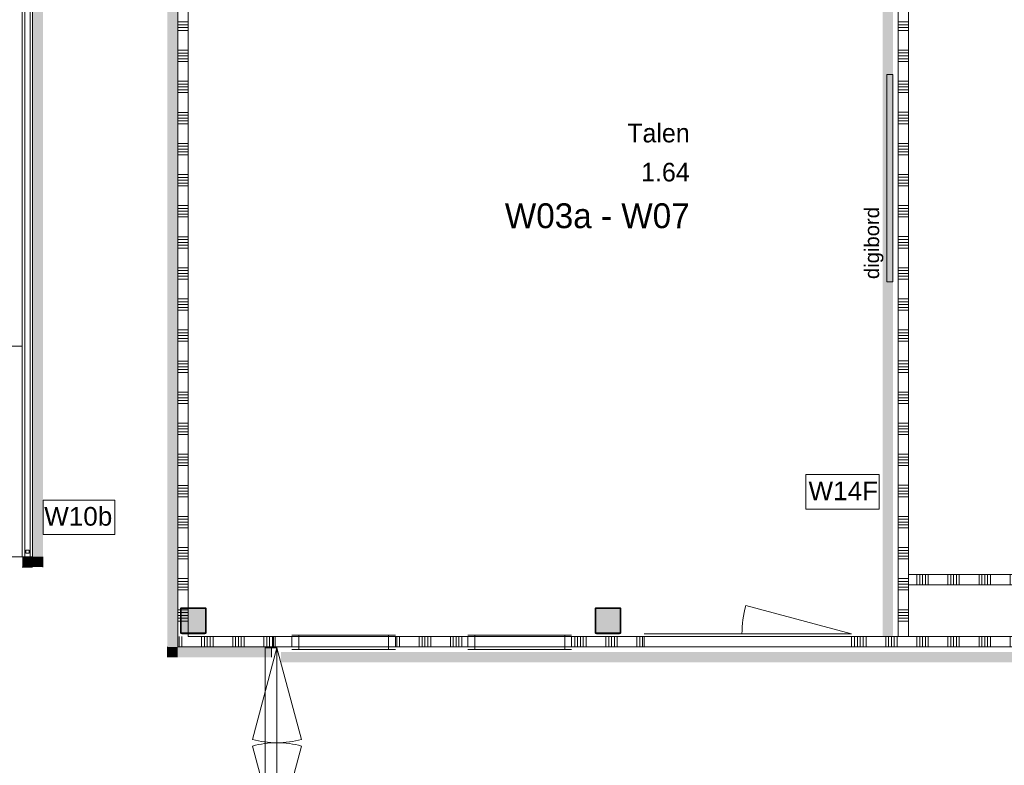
# Model space of a CAD drawing. Header units: millimetres. Extents: x -850 to 154668, y -25041 to 71030.
# Tile 195 of 211: x 71935 to 81434, y 16008 to 23204. Entities that reach past the tile are written whole.
import ezdxf
from ezdxf.enums import TextEntityAlignment as Align

# ---------------------------------------------------------------- set-up
doc = ezdxf.new("R2010")
doc.units = ezdxf.units.MM
doc.header["$MEASUREMENT"] = 0
doc.linetypes.add('B0103', pattern=[8750, 2500, -1250, 2500, -1250, 0, -1250])
doc.linetypes.add('B0701', pattern=[234.119993, 155.999994, -78.119999])
for name, color, linetype in [('Info Wandafwerking aanduiding', 7, 'Continuous'), ('Info Wandafwerking aanduiding Doorsnede-arcering', 7, 'Continuous'), ('New_22 NC Binnenwanden', 7, 'Continuous'), ('New_22 NC Binnenwanden Deuren', 7, 'Continuous'), ('New_22 NC Binnenwanden Doorsnede-arcering', 7, 'Continuous'), ('New_22 NC Binnenwanden Ramen', 7, 'Continuous'), ('New_23 Vloeren', 7, 'Continuous'), ('New_34 Balustrades', 7, 'Continuous'), ('New_72 Vaste Inrichting', 7, 'Continuous'), ('New_info tekst digiborden', 7, 'Continuous'), ('New_Info Wandafwerking aanduiding', 7, 'Continuous'), ('New_Info Wandafwerking aanduiding Doorsnede-arcering', 7, 'Continuous'), ('New_Z Ruimtefuncties', 7, 'Continuous'), ('New_Z Ruimtefuncties Zone omranding', 7, 'Continuous'), ('New_Z Ruimtefuncties Zone tekst', 7, 'Continuous'), ('S-COLS-____-OTLN.RVT S', 7, 'Continuous'), ('S-COLS-____-OTLN.RVT S 2D arcering', 7, 'Continuous')]:
    doc.layers.add(name, color=color, linetype=linetype)
doc.styles.add('GENERATED_STYLE_1', font='txt')
doc.styles.add('GENERATED_STYLE_2', font='txt')

# ---------------------------------------------------------------- blocks, each defined once
blk = doc.blocks.new('Slab_4_2', base_point=(42240, 24215))
at = {"layer": 'New_23 Vloeren', "color": 1, "linetype": 'Continuous', "lineweight": 0, "flags": 128}
blk.add_lwpolyline([(64109.9, 18020), (64209.9, 18020), (72060, 18020), (72060, 25010, -0.414213), (73260, 26210), (73460, 26210), (73460, 26125), (99110, 26125), (99110, 0), (73125, 0), (73125, 1975.4), (61760, 1975.4)], format="xyb", dxfattribs=at)
blk = doc.blocks.new('*X49')
at = {"layer": 'New_22 NC Binnenwanden Doorsnede-arcering', "color": 254, "linetype": 'Continuous', "lineweight": 0, "true_color": 0xe9ebeb}
for p, q in [((73460, 23182.2), (73467.5, 23182.2)), ((73467.5, 23182.2), (73560, 23182.2)), ((73460, 23154.7), (73467.5, 23154.7)), ((73460, 23127.3), (73467.5, 23127.3)), ((73460, 23099.9), (73467.5, 23099.9)), ((73467.5, 23154.7), (73560, 23154.7)), ((73467.5, 23127.3), (73560, 23127.3)), ((73467.5, 23099.9), (73560, 23099.9)), ((73460, 22909.6), (73467.5, 22909.6)), ((73467.5, 22909.6), (73560, 22909.6)), ((73460, 22882.2), (73467.5, 22882.2)), ((73460, 22854.7), (73467.5, 22854.7)), ((73460, 22827.3), (73467.5, 22827.3)), ((73460, 22799.9), (73467.5, 22799.9)), ((73467.5, 22882.2), (73560, 22882.2)), ((73467.5, 22854.7), (73560, 22854.7)), ((73467.5, 22827.3), (73560, 22827.3)), ((73467.5, 22799.9), (73560, 22799.9)), ((73460, 22609.6), (73467.5, 22609.6)), ((73467.5, 22609.6), (73560, 22609.6)), ((73460, 22582.2), (73467.5, 22582.2)), ((73460, 22554.7), (73467.5, 22554.7)), ((73460, 22527.3), (73467.5, 22527.3)), ((73467.5, 22582.2), (73560, 22582.2)), ((73467.5, 22554.7), (73560, 22554.7)), ((73467.5, 22527.3), (73560, 22527.3)), ((73460, 22499.9), (73467.5, 22499.9)), ((73467.5, 22499.9), (73560, 22499.9)), ((73460, 22309.6), (73467.5, 22309.6)), ((73460, 22282.2), (73467.5, 22282.2)), ((73460, 22254.7), (73467.5, 22254.7)), ((73467.5, 22309.6), (73560, 22309.6)), ((73467.5, 22282.2), (73560, 22282.2)), ((73467.5, 22254.7), (73560, 22254.7)), ((73460, 22227.3), (73467.5, 22227.3)), ((73460, 22199.9), (73467.5, 22199.9)), ((73467.5, 22227.3), (73560, 22227.3)), ((73467.5, 22199.9), (73560, 22199.9)), ((73460, 22009.6), (73467.5, 22009.6)), ((73460, 21982.2), (73467.5, 21982.2)), ((73460, 21954.7), (73467.5, 21954.7)), ((73467.5, 22009.6), (73560, 22009.6)), ((73467.5, 21982.2), (73560, 21982.2)), ((73467.5, 21954.7), (73560, 21954.7)), ((73460, 21927.3), (73467.5, 21927.3)), ((73460, 21899.9), (73467.5, 21899.9)), ((73467.5, 21927.3), (73560, 21927.3)), ((73467.5, 21899.9), (73560, 21899.9)), ((73460, 21709.6), (73467.5, 21709.6)), ((73460, 21682.2), (73467.5, 21682.2)), ((73467.5, 21709.6), (73560, 21709.6)), ((73467.5, 21682.2), (73560, 21682.2)), ((73460, 21654.7), (73467.5, 21654.7)), ((73460, 21627.3), (73467.5, 21627.3)), ((73460, 21599.9), (73467.5, 21599.9)), ((73467.5, 21654.7), (73560, 21654.7)), ((73467.5, 21627.3), (73560, 21627.3)), ((73467.5, 21599.9), (73560, 21599.9)), ((73460, 21409.6), (73467.5, 21409.6)), ((73460, 21382.2), (73467.5, 21382.2)), ((73467.5, 21409.6), (73560, 21409.6)), ((73467.5, 21382.2), (73560, 21382.2)), ((73460, 21354.7), (73467.5, 21354.7)), ((73460, 21327.3), (73467.5, 21327.3)), ((73460, 21299.9), (73467.5, 21299.9)), ((73467.5, 21354.7), (73560, 21354.7)), ((73467.5, 21327.3), (73560, 21327.3)), ((73467.5, 21299.9), (73560, 21299.9)), ((73460, 21109.6), (73467.5, 21109.6)), ((73467.5, 21109.6), (73560, 21109.6)), ((73460, 21082.2), (73467.5, 21082.2)), ((73460, 21054.7), (73467.5, 21054.7)), ((73460, 21027.3), (73467.5, 21027.3)), ((73460, 20999.9), (73467.5, 20999.9)), ((73467.5, 21082.2), (73560, 21082.2)), ((73467.5, 21054.7), (73560, 21054.7)), ((73467.5, 21027.3), (73560, 21027.3)), ((73467.5, 20999.9), (73560, 20999.9)), ((73460, 20809.6), (73467.5, 20809.6)), ((73467.5, 20809.6), (73560, 20809.6)), ((73460, 20782.2), (73467.5, 20782.2)), ((73460, 20754.7), (73467.5, 20754.7)), ((73460, 20727.3), (73467.5, 20727.3)), ((73467.5, 20782.2), (73560, 20782.2)), ((73467.5, 20754.7), (73560, 20754.7)), ((73467.5, 20727.3), (73560, 20727.3)), ((73460, 20699.9), (73467.5, 20699.9)), ((73467.5, 20699.9), (73560, 20699.9)), ((73460, 20509.6), (73467.5, 20509.6)), ((73460, 20482.2), (73467.5, 20482.2)), ((73460, 20454.7), (73467.5, 20454.7)), ((73460, 20427.3), (73467.5, 20427.3)), ((73467.5, 20509.6), (73560, 20509.6)), ((73467.5, 20482.2), (73560, 20482.2)), ((73467.5, 20454.7), (73560, 20454.7)), ((73467.5, 20427.3), (73560, 20427.3)), ((73460, 20399.9), (73467.5, 20399.9)), ((73467.5, 20399.9), (73560, 20399.9)), ((73460, 20209.6), (73467.5, 20209.6)), ((73460, 20182.2), (73467.5, 20182.2)), ((73460, 20154.7), (73467.5, 20154.7)), ((73467.5, 20209.6), (73560, 20209.6)), ((73467.5, 20182.2), (73560, 20182.2)), ((73467.5, 20154.7), (73560, 20154.7)), ((73460, 20127.3), (73467.5, 20127.3)), ((73460, 20099.9), (73467.5, 20099.9)), ((73467.5, 20127.3), (73560, 20127.3)), ((73467.5, 20099.9), (73560, 20099.9)), ((73460, 19909.6), (73467.5, 19909.6)), ((73460, 19882.2), (73467.5, 19882.2)), ((73460, 19854.7), (73467.5, 19854.7)), ((73467.5, 19909.6), (73560, 19909.6)), ((73467.5, 19882.2), (73560, 19882.2)), ((73467.5, 19854.7), (73560, 19854.7)), ((73460, 19827.3), (73467.5, 19827.3)), ((73460, 19799.9), (73467.5, 19799.9)), ((73467.5, 19827.3), (73560, 19827.3)), ((73467.5, 19799.9), (73560, 19799.9)), ((73460, 19609.6), (73467.5, 19609.6)), ((73460, 19582.2), (73467.5, 19582.2)), ((73467.5, 19609.6), (73560, 19609.6)), ((73467.5, 19582.2), (73560, 19582.2)), ((73460, 19554.7), (73467.5, 19554.7)), ((73460, 19527.3), (73467.5, 19527.3)), ((73460, 19499.9), (73467.5, 19499.9)), ((73467.5, 19554.7), (73560, 19554.7)), ((73467.5, 19527.3), (73560, 19527.3)), ((73467.5, 19499.9), (73560, 19499.9)), ((73460, 19309.6), (73467.5, 19309.6)), ((73467.5, 19309.6), (73560, 19309.6)), ((73460, 19282.2), (73467.5, 19282.2)), ((73460, 19254.7), (73467.5, 19254.7)), ((73460, 19227.3), (73467.5, 19227.3)), ((73460, 19199.9), (73467.5, 19199.9)), ((73467.5, 19282.2), (73560, 19282.2)), ((73467.5, 19254.7), (73560, 19254.7)), ((73467.5, 19227.3), (73560, 19227.3)), ((73467.5, 19199.9), (73560, 19199.9)), ((73460, 19009.6), (73467.5, 19009.6)), ((73467.5, 19009.6), (73560, 19009.6)), ((73460, 18982.2), (73467.5, 18982.2)), ((73460, 18954.7), (73467.5, 18954.7)), ((73460, 18927.3), (73467.5, 18927.3)), ((73467.5, 18982.2), (73560, 18982.2)), ((73467.5, 18954.7), (73560, 18954.7)), ((73467.5, 18927.3), (73560, 18927.3)), ((73460, 18899.9), (73467.5, 18899.9)), ((73467.5, 18899.9), (73560, 18899.9)), ((73460, 18709.6), (73467.5, 18709.6)), ((73460, 18682.2), (73467.5, 18682.2)), ((73460, 18654.7), (73467.5, 18654.7)), ((73460, 18627.3), (73467.5, 18627.3)), ((73467.5, 18709.6), (73560, 18709.6)), ((73467.5, 18682.2), (73560, 18682.2)), ((73467.5, 18654.7), (73560, 18654.7)), ((73467.5, 18627.3), (73560, 18627.3)), ((73460, 18599.9), (73467.5, 18599.9)), ((73467.5, 18599.9), (73560, 18599.9)), ((73460, 18409.6), (73467.5, 18409.6)), ((73460, 18382.2), (73467.5, 18382.2)), ((73460, 18354.7), (73467.5, 18354.7)), ((73467.5, 18409.6), (73560, 18409.6)), ((73467.5, 18382.2), (73560, 18382.2)), ((73467.5, 18354.7), (73560, 18354.7)), ((73460, 18327.3), (73467.5, 18327.3)), ((73460, 18299.9), (73467.5, 18299.9)), ((73467.5, 18327.3), (73560, 18327.3)), ((73467.5, 18299.9), (73560, 18299.9)), ((73460, 18109.6), (73467.5, 18109.6)), ((73460, 18082.2), (73467.5, 18082.2)), ((73460, 18054.7), (73467.5, 18054.7)), ((73467.5, 18109.6), (73560, 18109.6)), ((73467.5, 18082.2), (73560, 18082.2)), ((73467.5, 18054.7), (73560, 18054.7)), ((73460, 18027.3), (73467.5, 18027.3)), ((73460, 17999.9), (73467.5, 17999.9)), ((73467.5, 18027.3), (73560, 18027.3)), ((73467.5, 17999.9), (73560, 17999.9)), ((73460, 17809.6), (73467.5, 17809.6)), ((73460, 17782.2), (73467.5, 17782.2)), ((73467.5, 17809.6), (73560, 17809.6)), ((73467.5, 17782.2), (73560, 17782.2)), ((73460, 17754.7), (73467.5, 17754.7)), ((73460, 17727.3), (73467.5, 17727.3)), ((73460, 17699.9), (73467.5, 17699.9)), ((73467.5, 17754.7), (73560, 17754.7)), ((73467.5, 17727.3), (73560, 17727.3)), ((73467.5, 17699.9), (73560, 17699.9)), ((73460, 17509.6), (73467.5, 17509.6)), ((73460, 17482.2), (73467.5, 17482.2)), ((73467.5, 17509.6), (73485.2, 17509.6)), ((73467.5, 17482.2), (73485, 17482.2)), ((73460, 17454.7), (73467.5, 17454.7)), ((73460, 17427.3), (73467.5, 17427.3)), ((73460, 17399.9), (73467.5, 17399.9)), ((73467.5, 17454.7), (73485, 17454.7)), ((73467.5, 17427.3), (73485, 17427.3)), ((73467.5, 17399.9), (73485, 17399.9))]:
    blk.add_line(p, q, dxfattribs=at)
blk = doc.blocks.new('*X51')
at = {"layer": 'New_22 NC Binnenwanden Doorsnede-arcering', "color": 254, "linetype": 'Continuous', "lineweight": 0, "true_color": 0xe9ebeb}
for p, q in [((73493, 17482.2), (73560, 17482.2)), ((73493.2, 17509.6), (73560, 17509.6)), ((73493, 17454.7), (73560, 17454.7)), ((73493, 17427.3), (73560, 17427.3)), ((73493, 17399.9), (73560, 17399.9))]:
    blk.add_line(p, q, dxfattribs=at)
blk = doc.blocks.new('Wall_7_2', base_point=(73460, 26125))
at = {"layer": 'New_22 NC Binnenwanden', "color": 8, "linetype": 'Continuous', "lineweight": 0, "true_color": 0x778488, "flags": 128}
for points in [[(73460, 26125), (73460, 17250)], [(73560, 17525), (73560, 25850)], [(73560, 17283), (73560, 17517)], [(73560, 17250), (73560, 17275)]]:
    blk.add_lwpolyline(points, dxfattribs=at)
at = {"layer": 'New_22 NC Binnenwanden', "color": 8, "lineweight": 0, "true_color": 0x778488}
for name in ['*X49', '*X51']:
    blk.add_blockref(name, (0, 0), dxfattribs=at)
blk = doc.blocks.new('Wall_68_2', base_point=(71960, 25010))
at = {"layer": 'New_22 NC Binnenwanden', "color": 8, "linetype": 'Continuous', "lineweight": 0, "true_color": 0x778488, "flags": 128}
for points in [[(71960, 25010), (71960, 19005)], [(72060, 19005), (72060, 25010)]]:
    blk.add_lwpolyline(points, dxfattribs=at)
blk = doc.blocks.new('Wall_77_2', base_point=(71960, 19005))
at = {"layer": 'New_22 NC Binnenwanden', "color": 8, "linetype": 'Continuous', "lineweight": 0, "true_color": 0x778488, "flags": 128}
for points in [[(71960, 19005), (71960, 18020)], [(72060, 18020), (72060, 19005)], [(71960, 18020), (72060, 18020)]]:
    blk.add_lwpolyline(points, dxfattribs=at)
at = {"layer": 'New_22 NC Binnenwanden', "color": 8, "linetype": 'B0701', "lineweight": 0, "true_color": 0x778488, "flags": 128}
blk.add_lwpolyline([(72060, 17920), (71960, 17920)], dxfattribs=at)
blk = doc.blocks.new('*X1352')
at = {"layer": 'New_22 NC Binnenwanden Doorsnede-arcering', "color": 254, "linetype": 'Continuous', "lineweight": 0, "true_color": 0xe9ebeb}
for p, q in [((80590.3, 17831.9), (80590.3, 17850)), ((80590.3, 17750), (80590.3, 17831.9)), ((80617.7, 17831.9), (80617.7, 17850)), ((80617.7, 17750), (80617.7, 17831.9)), ((80645.1, 17831.9), (80645.1, 17850)), ((80645.1, 17750), (80645.1, 17831.9)), ((80672.6, 17831.9), (80672.6, 17850)), ((80672.6, 17750), (80672.6, 17831.9)), ((80700, 17831.9), (80700, 17850)), ((80700, 17750), (80700, 17831.9)), ((80890.3, 17831.9), (80890.3, 17850)), ((80890.3, 17750), (80890.3, 17831.9)), ((80917.7, 17831.9), (80917.7, 17850)), ((80917.7, 17750), (80917.7, 17831.9)), ((80945.1, 17831.9), (80945.1, 17850)), ((80945.1, 17750), (80945.1, 17831.9)), ((80972.6, 17831.9), (80972.6, 17850)), ((80972.6, 17750), (80972.6, 17831.9)), ((81000, 17831.9), (81000, 17850)), ((81000, 17750), (81000, 17831.9)), ((81190.3, 17831.9), (81190.3, 17850)), ((81190.3, 17750), (81190.3, 17831.9)), ((81217.7, 17831.9), (81217.7, 17850)), ((81217.7, 17750), (81217.7, 17831.9)), ((81245.1, 17831.9), (81245.1, 17850)), ((81245.1, 17750), (81245.1, 17831.9)), ((81272.6, 17831.9), (81272.6, 17850)), ((81272.6, 17750), (81272.6, 17831.9)), ((81300, 17831.9), (81300, 17850)), ((81300, 17750), (81300, 17831.9)), ((81490.3, 17831.9), (81490.3, 17850)), ((81490.3, 17750), (81490.3, 17831.9)), ((81517.7, 17831.9), (81517.7, 17850)), ((81517.7, 17750), (81517.7, 17831.9)), ((81545.1, 17831.9), (81545.1, 17850)), ((81545.1, 17750), (81545.1, 17831.9)), ((81572.6, 17831.9), (81572.6, 17850)), ((81572.6, 17750), (81572.6, 17831.9)), ((81600, 17831.9), (81600, 17850)), ((81600, 17750), (81600, 17831.9))]:
    blk.add_line(p, q, dxfattribs=at)
blk = doc.blocks.new('Wall_200_2', base_point=(81760, 17850))
at = {"layer": 'New_22 NC Binnenwanden', "color": 8, "linetype": 'Continuous', "lineweight": 0, "true_color": 0x778488, "flags": 128}
for points in [[(81660, 17850), (80510, 17850)], [(80510, 17850), (80510, 17750)], [(80510, 17750), (81660, 17750)]]:
    blk.add_lwpolyline(points, dxfattribs=at)
at = {"layer": 'New_22 NC Binnenwanden', "color": 8, "lineweight": 0, "true_color": 0x778488}
blk.add_blockref('*X1352', (0, 0), dxfattribs=at)
blk = doc.blocks.new('Wall_305_2', base_point=(71960, 18020))
at = {"layer": 'Info Wandafwerking aanduiding Doorsnede-arcering', "linetype": 'Continuous', "lineweight": 0, "true_color": 0xf913a5}
for points in [[(72059.8, 18020), (71960, 18020), (71960, 17920), (72059.8, 17920)], [(72059.8, 18020), (72059.8, 17920), (72159.8, 17920)], [(72159.8, 18020), (72059.8, 18020), (72159.8, 17920)]]:
    blk.add_hatch(color=220, dxfattribs=at).paths.add_polyline_path(points)
at = {"layer": 'Info Wandafwerking aanduiding', "color": 9, "linetype": 'Continuous', "lineweight": 0, "flags": 128}
blk.add_lwpolyline([(72159.8, 17920), (72159.8, 18020)], dxfattribs=at)
blk = doc.blocks.new('Wall_306_2', base_point=(72059.8, 18020))
at = {"layer": 'Info Wandafwerking aanduiding Doorsnede-arcering', "linetype": 'Continuous', "lineweight": 0, "true_color": 0xf913a5}
blk.add_hatch(color=220, dxfattribs=at).paths.add_polyline_path([(72159.8, 18020), (72160, 24981.8), (72060, 24980.5), (72059.8, 18020)])
blk = doc.blocks.new('Wall_365_2', base_point=(74363.9, 17150))
at = {"layer": 'Info Wandafwerking aanduiding Doorsnede-arcering', "linetype": 'Continuous', "lineweight": 0}
for points in [[(73460, 17150), (73360, 17050), (73460, 17050)], [(73460, 17150), (73360, 17150), (73360, 17050)], [(73460, 17050), (74363.9, 17050), (74363.9, 17150), (73460, 17150)]]:
    blk.add_hatch(color=1, dxfattribs=at).paths.add_polyline_path(points)
at = {"layer": 'Info Wandafwerking aanduiding', "color": 9, "linetype": 'Continuous', "lineweight": 0, "flags": 128}
for points in [[(73360, 17050), (73360, 17150)], [(74363.9, 17150), (74363.9, 17050)]]:
    blk.add_lwpolyline(points, dxfattribs=at)
blk = doc.blocks.new('Wall_366_2', base_point=(73460, 17150))
at = {"layer": 'Info Wandafwerking aanduiding Doorsnede-arcering', "linetype": 'Continuous', "lineweight": 0}
blk.add_hatch(color=1, dxfattribs=at).paths.add_polyline_path([(73460, 17150), (73460, 26110), (73360, 26110), (73360, 17150)])
blk = doc.blocks.new('Railing_17_2')
at = {"layer": 'New_34 Balustrades', "color": 9, "linetype": 'Continuous', "lineweight": 0}
for p, q in [((71985, 24979.7), (71984.8, 18070)), ((72034.8, 18070), (72035, 24980.2)), ((71984.8, 18070), (71984.8, 18020)), ((72024.8, 18085), (71994.8, 18085)), ((71994.8, 18085), (71994.8, 18055)), ((71994.8, 18055), (72024.8, 18055)), ((72024.8, 18055), (72024.8, 18085)), ((72034.8, 18020), (72034.8, 18070)), ((71984.8, 18020), (72034.8, 18020))]:
    blk.add_line(p, q, dxfattribs=at)
blk = doc.blocks.new('Column 280[120]_2', base_point=(0.5, 3))
at = {"layer": 'S-COLS-____-OTLN.RVT S 2D arcering', "linetype": 'Continuous', "lineweight": 0, "true_color": 0x778488}
h = blk.add_hatch(color=8, dxfattribs=at)
h.paths.add_polyline_path([(77485.5, 17291), (77486.5, 17286), (77489.3, 17281.8), (77493.5, 17278.9), (77498.5, 17278), (77722.5, 17278), (77727.5, 17278.9), (77731.7, 17281.8), (77734.5, 17286), (77735.5, 17291), (77735.5, 17515), (77734.5, 17519.9), (77731.7, 17524.1), (77727.5, 17527), (77722.5, 17528), (77498.5, 17528), (77493.5, 17527), (77489.3, 17524.1), (77486.5, 17519.9), (77485.5, 17515)])
h.paths.add_polyline_path([(77722.5, 17286), (77498.5, 17286), (77496.6, 17286.3), (77495, 17287.4), (77493.9, 17289), (77493.5, 17291), (77493.5, 17515), (77493.9, 17516.9), (77495, 17518.5), (77496.6, 17519.6), (77498.5, 17520), (77722.5, 17520), (77724.4, 17519.6), (77726.1, 17518.5), (77727.1, 17516.9), (77727.5, 17515), (77727.5, 17291), (77727.1, 17289), (77726.1, 17287.4), (77724.4, 17286.3)], flags=0)
blk.add_hatch(color=8, dxfattribs=at).paths.add_polyline_path([(77722.5, 17520), (77498.5, 17520), (77496.6, 17519.6), (77495, 17518.5), (77493.9, 17516.9), (77493.5, 17515), (77493.5, 17291), (77493.9, 17289), (77495, 17287.4), (77496.6, 17286.3), (77498.5, 17286), (77722.5, 17286), (77724.4, 17286.3), (77726.1, 17287.4), (77727.1, 17289), (77727.5, 17291), (77727.5, 17515), (77727.1, 17516.9), (77726.1, 17518.5), (77724.4, 17519.6)])
at = {"layer": 'S-COLS-____-OTLN.RVT S', "color": 1, "linetype": 'Continuous', "lineweight": 0}
for p, q in [((77486.5, 17519.9), (77485.5, 17515)), ((77485.5, 17515), (77485.5, 17291)), ((77489.3, 17524.1), (77486.5, 17519.9)), ((77493.5, 17527), (77489.3, 17524.1)), ((77498.5, 17528), (77493.5, 17527)), ((77493.5, 17515), (77493.9, 17516.9)), ((77493.5, 17291), (77493.5, 17515)), ((77493.9, 17516.9), (77495, 17518.5)), ((77495, 17518.5), (77496.6, 17519.6)), ((77496.6, 17519.6), (77498.5, 17520)), ((77722.5, 17528), (77498.5, 17528)), ((77498.5, 17520), (77722.5, 17520)), ((77727.5, 17527), (77722.5, 17528)), ((77722.5, 17520), (77724.4, 17519.6)), ((77724.4, 17519.6), (77726.1, 17518.5)), ((77726.1, 17518.5), (77727.1, 17516.9)), ((77727.1, 17516.9), (77727.5, 17515)), ((77731.7, 17524.1), (77727.5, 17527)), ((77727.5, 17515), (77727.5, 17291)), ((77734.5, 17519.9), (77731.7, 17524.1)), ((77735.5, 17515), (77734.5, 17519.9)), ((77735.5, 17291), (77735.5, 17515)), ((77485.5, 17291), (77486.5, 17286)), ((77493.9, 17289), (77493.5, 17291)), ((77495, 17287.4), (77493.9, 17289)), ((77727.1, 17289), (77726.1, 17287.4)), ((77727.5, 17291), (77727.1, 17289)), ((77734.5, 17286), (77735.5, 17291)), ((77486.5, 17286), (77489.3, 17281.8)), ((77489.3, 17281.8), (77493.5, 17278.9)), ((77493.5, 17278.9), (77498.5, 17278)), ((77496.6, 17286.3), (77495, 17287.4)), ((77498.5, 17286), (77496.6, 17286.3)), ((77722.5, 17286), (77498.5, 17286)), ((77498.5, 17278), (77722.5, 17278)), ((77724.4, 17286.3), (77722.5, 17286)), ((77722.5, 17278), (77727.5, 17278.9)), ((77726.1, 17287.4), (77724.4, 17286.3)), ((77727.5, 17278.9), (77731.7, 17281.8)), ((77731.7, 17281.8), (77734.5, 17286))]:
    blk.add_line(p, q, dxfattribs=at)
blk = doc.blocks.new('Column 281[121]_2', base_point=(0.5, 3))
at = {"layer": 'S-COLS-____-OTLN.RVT S 2D arcering', "linetype": 'Continuous', "lineweight": 0, "true_color": 0x778488}
h = blk.add_hatch(color=8, dxfattribs=at)
h.paths.add_polyline_path([(73485.5, 17291), (73486.5, 17286), (73489.3, 17281.8), (73493.5, 17278.9), (73498.5, 17278), (73722.5, 17278), (73727.5, 17278.9), (73731.7, 17281.8), (73734.5, 17286), (73735.5, 17291), (73735.5, 17515), (73734.5, 17519.9), (73731.7, 17524.1), (73727.5, 17527), (73722.5, 17528), (73498.5, 17528), (73493.5, 17527), (73489.3, 17524.1), (73486.5, 17519.9), (73485.5, 17515)])
h.paths.add_polyline_path([(73722.5, 17286), (73498.5, 17286), (73496.6, 17286.3), (73495, 17287.4), (73493.9, 17289), (73493.5, 17291), (73493.5, 17515), (73493.9, 17516.9), (73495, 17518.5), (73496.6, 17519.6), (73498.5, 17520), (73722.5, 17520), (73724.4, 17519.6), (73726.1, 17518.5), (73727.1, 17516.9), (73727.5, 17515), (73727.5, 17291), (73727.1, 17289), (73726.1, 17287.4), (73724.4, 17286.3)], flags=0)
blk.add_hatch(color=8, dxfattribs=at).paths.add_polyline_path([(73722.5, 17520), (73498.5, 17520), (73496.6, 17519.6), (73495, 17518.5), (73493.9, 17516.9), (73493.5, 17515), (73493.5, 17291), (73493.9, 17289), (73495, 17287.4), (73496.6, 17286.3), (73498.5, 17286), (73722.5, 17286), (73724.4, 17286.3), (73726.1, 17287.4), (73727.1, 17289), (73727.5, 17291), (73727.5, 17515), (73727.1, 17516.9), (73726.1, 17518.5), (73724.4, 17519.6)])
at = {"layer": 'S-COLS-____-OTLN.RVT S', "color": 1, "linetype": 'Continuous', "lineweight": 0}
for p, q in [((73486.5, 17519.9), (73485.5, 17515)), ((73485.5, 17515), (73485.5, 17291)), ((73489.3, 17524.1), (73486.5, 17519.9)), ((73493.5, 17527), (73489.3, 17524.1)), ((73498.5, 17528), (73493.5, 17527)), ((73493.5, 17515), (73493.9, 17516.9)), ((73493.5, 17291), (73493.5, 17515)), ((73493.9, 17516.9), (73495, 17518.5)), ((73495, 17518.5), (73496.6, 17519.6)), ((73496.6, 17519.6), (73498.5, 17520)), ((73722.5, 17528), (73498.5, 17528)), ((73498.5, 17520), (73722.5, 17520)), ((73727.5, 17527), (73722.5, 17528)), ((73722.5, 17520), (73724.4, 17519.6)), ((73724.4, 17519.6), (73726.1, 17518.5)), ((73726.1, 17518.5), (73727.1, 17516.9)), ((73727.1, 17516.9), (73727.5, 17515)), ((73731.7, 17524.1), (73727.5, 17527)), ((73727.5, 17515), (73727.5, 17291)), ((73734.5, 17519.9), (73731.7, 17524.1)), ((73735.5, 17515), (73734.5, 17519.9)), ((73735.5, 17291), (73735.5, 17515)), ((73485.5, 17291), (73486.5, 17286)), ((73493.9, 17289), (73493.5, 17291)), ((73495, 17287.4), (73493.9, 17289)), ((73727.1, 17289), (73726.1, 17287.4)), ((73727.5, 17291), (73727.1, 17289)), ((73734.5, 17286), (73735.5, 17291)), ((73486.5, 17286), (73489.3, 17281.8)), ((73489.3, 17281.8), (73493.5, 17278.9)), ((73493.5, 17278.9), (73498.5, 17278)), ((73496.6, 17286.3), (73495, 17287.4)), ((73498.5, 17286), (73496.6, 17286.3)), ((73722.5, 17286), (73498.5, 17286)), ((73498.5, 17278), (73722.5, 17278)), ((73724.4, 17286.3), (73722.5, 17286)), ((73722.5, 17278), (73727.5, 17278.9)), ((73726.1, 17287.4), (73724.4, 17286.3)), ((73727.5, 17278.9), (73731.7, 17281.8)), ((73731.7, 17281.8), (73734.5, 17286))]:
    blk.add_line(p, q, dxfattribs=at)
blk = doc.blocks.new('*X2298')
at = {"layer": 'New_22 NC Binnenwanden Doorsnede-arcering', "color": 254, "linetype": 'Continuous', "lineweight": 0, "true_color": 0xe9ebeb}
for p, q in [((80410, 23182.3), (80510, 23182.3)), ((80410, 23154.9), (80510, 23154.9)), ((80410, 23127.4), (80510, 23127.4)), ((80410, 23100), (80510, 23100)), ((80410, 22909.7), (80510, 22909.7)), ((80410, 22882.3), (80510, 22882.3)), ((80410, 22854.9), (80510, 22854.9)), ((80410, 22827.4), (80510, 22827.4)), ((80410, 22800), (80510, 22800)), ((80410, 22609.7), (80510, 22609.7)), ((80410, 22582.3), (80510, 22582.3)), ((80410, 22554.9), (80510, 22554.9)), ((80410, 22527.4), (80510, 22527.4)), ((80410, 22500), (80510, 22500)), ((80410, 22309.7), (80510, 22309.7)), ((80410, 22282.3), (80510, 22282.3)), ((80410, 22254.9), (80510, 22254.9)), ((80410, 22227.4), (80510, 22227.4)), ((80410, 22200), (80510, 22200)), ((80410, 22009.7), (80510, 22009.7)), ((80410, 21982.3), (80510, 21982.3)), ((80410, 21954.9), (80510, 21954.9)), ((80410, 21927.4), (80510, 21927.4)), ((80410, 21900), (80510, 21900)), ((80410, 21709.7), (80510, 21709.7)), ((80410, 21682.3), (80510, 21682.3)), ((80410, 21654.9), (80510, 21654.9)), ((80410, 21627.4), (80510, 21627.4)), ((80410, 21600), (80510, 21600)), ((80410, 21409.7), (80510, 21409.7)), ((80410, 21382.3), (80510, 21382.3)), ((80410, 21354.9), (80510, 21354.9)), ((80410, 21327.4), (80510, 21327.4)), ((80410, 21300), (80510, 21300)), ((80410, 21109.7), (80510, 21109.7)), ((80410, 21082.3), (80510, 21082.3)), ((80410, 21054.9), (80510, 21054.9)), ((80410, 21027.4), (80510, 21027.4)), ((80410, 21000), (80510, 21000)), ((80410, 20809.7), (80510, 20809.7)), ((80410, 20782.3), (80510, 20782.3)), ((80410, 20754.9), (80510, 20754.9)), ((80410, 20727.4), (80510, 20727.4)), ((80410, 20700), (80510, 20700)), ((80410, 20509.7), (80510, 20509.7)), ((80410, 20482.3), (80510, 20482.3)), ((80410, 20454.9), (80510, 20454.9)), ((80410, 20427.4), (80510, 20427.4)), ((80410, 20400), (80510, 20400)), ((80410, 20209.7), (80510, 20209.7)), ((80410, 20182.3), (80510, 20182.3)), ((80410, 20154.9), (80510, 20154.9)), ((80410, 20127.4), (80510, 20127.4)), ((80410, 20100), (80510, 20100)), ((80410, 19909.7), (80510, 19909.7)), ((80410, 19882.3), (80510, 19882.3)), ((80410, 19854.9), (80510, 19854.9)), ((80410, 19827.4), (80510, 19827.4)), ((80410, 19800), (80510, 19800)), ((80410, 19609.7), (80510, 19609.7)), ((80410, 19582.3), (80510, 19582.3)), ((80410, 19554.9), (80510, 19554.9)), ((80410, 19527.4), (80510, 19527.4)), ((80410, 19500), (80510, 19500)), ((80410, 19309.7), (80510, 19309.7)), ((80410, 19282.3), (80510, 19282.3)), ((80410, 19254.9), (80510, 19254.9)), ((80410, 19227.4), (80510, 19227.4)), ((80410, 19200), (80510, 19200)), ((80410, 19009.7), (80510, 19009.7)), ((80410, 18982.3), (80510, 18982.3)), ((80410, 18954.9), (80510, 18954.9)), ((80410, 18927.4), (80510, 18927.4)), ((80410, 18900), (80510, 18900)), ((80410, 18709.7), (80510, 18709.7)), ((80410, 18682.3), (80510, 18682.3)), ((80410, 18654.9), (80510, 18654.9)), ((80410, 18627.4), (80510, 18627.4)), ((80410, 18600), (80510, 18600)), ((80410, 18409.7), (80510, 18409.7)), ((80410, 18382.3), (80510, 18382.3)), ((80410, 18354.9), (80510, 18354.9)), ((80410, 18327.4), (80510, 18327.4)), ((80410, 18300), (80510, 18300)), ((80410, 18109.7), (80510, 18109.7)), ((80410, 18082.3), (80510, 18082.3)), ((80410, 18054.9), (80510, 18054.9)), ((80410, 18027.4), (80510, 18027.4)), ((80410, 18000), (80510, 18000)), ((80410, 17809.7), (80510, 17809.7)), ((80410, 17782.3), (80510, 17782.3)), ((80410, 17754.9), (80510, 17754.9)), ((80410, 17727.4), (80510, 17727.4)), ((80410, 17700), (80510, 17700)), ((80410, 17509.7), (80510, 17509.7)), ((80410, 17482.3), (80510, 17482.3)), ((80410, 17454.9), (80510, 17454.9)), ((80410, 17427.4), (80510, 17427.4)), ((80410, 17400), (80510, 17400))]:
    blk.add_line(p, q, dxfattribs=at)
blk = doc.blocks.new('Wall_431_2', base_point=(80460, 26125))
at = {"layer": 'New_22 NC Binnenwanden', "color": 8, "linetype": 'Continuous', "lineweight": 0, "true_color": 0x778488, "flags": 128}
for points in [[(80410, 26125), (80410, 17250)], [(80510, 17250), (80510, 26125)], [(80510, 17250), (80410, 17250)]]:
    blk.add_lwpolyline(points, dxfattribs=at)
at = {"layer": 'New_22 NC Binnenwanden', "color": 8, "lineweight": 0, "true_color": 0x778488}
blk.add_blockref('*X2298', (0, 0), dxfattribs=at)
blk = doc.blocks.new('*X2300')
at = {"layer": 'New_22 NC Binnenwanden Doorsnede-arcering', "color": 254, "linetype": 'Continuous', "lineweight": 0, "true_color": 0xe9ebeb}
for p, q in [((73690.3, 17150), (73690.3, 17250)), ((73717.7, 17150), (73717.7, 17250)), ((73745.1, 17150), (73745.1, 17250)), ((73772.6, 17150), (73772.6, 17250)), ((73800, 17150), (73800, 17250)), ((73990.3, 17150), (73990.3, 17250)), ((74017.7, 17150), (74017.7, 17250)), ((74045.1, 17150), (74045.1, 17250)), ((74072.6, 17150), (74072.6, 17250)), ((74100, 17150), (74100, 17250)), ((74290.3, 17150), (74290.3, 17250)), ((74317.7, 17150), (74317.7, 17250)), ((74345.1, 17150), (74345.1, 17250)), ((74372.6, 17150), (74372.6, 17250))]:
    blk.add_line(p, q, dxfattribs=at)
blk = doc.blocks.new('*X2301')
at = {"layer": 'New_22 NC Binnenwanden Doorsnede-arcering', "color": 254, "linetype": 'Continuous', "lineweight": 0, "true_color": 0xe9ebeb}
for p, q in [((73472.6, 17150), (73472.6, 17162.6)), ((73500, 17150), (73500, 17190))]:
    blk.add_line(p, q, dxfattribs=at)
blk = doc.blocks.new('*X2302')
at = {"layer": 'New_22 NC Binnenwanden Doorsnede-arcering', "color": 254, "linetype": 'Continuous', "lineweight": 0, "true_color": 0xe9ebeb}
for p, q in [((73472.6, 17162.6), (73472.6, 17250)), ((73500, 17190), (73500, 17250))]:
    blk.add_line(p, q, dxfattribs=at)
blk = doc.blocks.new('Wall_432_2', base_point=(73460, 17150))
at = {"layer": 'New_22 NC Binnenwanden', "color": 8, "linetype": 'Continuous', "lineweight": 0, "true_color": 0x778488, "flags": 128}
for points in [[(73460, 17150), (73460, 17250)], [(74382, 17250), (73560, 17250)], [(74382, 17250), (74382, 17150)], [(73460, 17150), (74382, 17150)]]:
    blk.add_lwpolyline(points, dxfattribs=at)
at = {"layer": 'New_22 NC Binnenwanden', "color": 8, "lineweight": 0, "true_color": 0x778488}
for name in ['*X2302', '*X2300', '*X2301']:
    blk.add_blockref(name, (0, 0), dxfattribs=at)
blk = doc.blocks.new('*X2762')
at = {"layer": 'New_22 NC Binnenwanden Doorsnede-arcering', "color": 254, "linetype": 'Continuous', "lineweight": 0, "true_color": 0xe9ebeb}
blk.add_line((74400, 17150), (74400, 17250), dxfattribs=at)
blk = doc.blocks.new('*X2763')
at = {"layer": 'New_22 NC Binnenwanden Doorsnede-arcering', "color": 254, "linetype": 'Continuous', "lineweight": 0, "true_color": 0xe9ebeb}
for p, q in [((75572.6, 17150), (75572.6, 17250)), ((75600, 17150), (75600, 17250)), ((75790.3, 17150), (75790.3, 17250)), ((75817.7, 17150), (75817.7, 17250)), ((75845.1, 17150), (75845.1, 17250)), ((75872.6, 17150), (75872.6, 17250)), ((75900, 17150), (75900, 17250)), ((76090.3, 17150), (76090.3, 17250)), ((76117.7, 17150), (76117.7, 17250)), ((76145.1, 17150), (76145.1, 17250)), ((76172.6, 17150), (76172.6, 17250)), ((76200, 17150), (76200, 17250))]:
    blk.add_line(p, q, dxfattribs=at)
blk = doc.blocks.new('*X2764')
at = {"layer": 'New_22 NC Binnenwanden Doorsnede-arcering', "color": 254, "linetype": 'Continuous', "lineweight": 0, "true_color": 0xe9ebeb}
for p, q in [((77290.3, 17150), (77290.3, 17250)), ((77317.7, 17150), (77317.7, 17250)), ((77345.1, 17150), (77345.1, 17250)), ((77372.6, 17150), (77372.6, 17250)), ((77400, 17150), (77400, 17250)), ((77590.3, 17150), (77590.3, 17250)), ((77617.7, 17150), (77617.7, 17250)), ((77645.1, 17150), (77645.1, 17250)), ((77672.6, 17150), (77672.6, 17250)), ((77700, 17150), (77700, 17250)), ((77890.3, 17150), (77890.3, 17250)), ((77917.7, 17150), (77917.7, 17250)), ((77945.1, 17150), (77945.1, 17250))]:
    blk.add_line(p, q, dxfattribs=at)
blk = doc.blocks.new('*X2765')
at = {"layer": 'New_22 NC Binnenwanden Doorsnede-arcering', "color": 254, "linetype": 'Continuous', "lineweight": 0, "true_color": 0xe9ebeb}
for p, q in [((79990.3, 17150), (79990.3, 17250)), ((80017.7, 17150), (80017.7, 17250)), ((80045.1, 17150), (80045.1, 17250)), ((80072.6, 17150), (80072.6, 17250)), ((80100, 17150), (80100, 17250)), ((80290.3, 17150), (80290.3, 17250)), ((80317.7, 17150), (80317.7, 17250)), ((80345.1, 17150), (80345.1, 17250)), ((80372.6, 17150), (80372.6, 17250)), ((80400, 17150), (80400, 17250)), ((80590.3, 17150), (80590.3, 17250)), ((80617.7, 17150), (80617.7, 17250)), ((80645.1, 17150), (80645.1, 17250)), ((80672.6, 17150), (80672.6, 17250)), ((80700, 17150), (80700, 17250)), ((80890.3, 17150), (80890.3, 17250)), ((80917.7, 17150), (80917.7, 17250)), ((80945.1, 17150), (80945.1, 17250)), ((80972.6, 17150), (80972.6, 17250)), ((81000, 17150), (81000, 17250)), ((81190.3, 17150), (81190.3, 17250)), ((81217.7, 17150), (81217.7, 17250)), ((81245.1, 17150), (81245.1, 17250)), ((81272.6, 17150), (81272.6, 17250)), ((81300, 17150), (81300, 17250)), ((81490.3, 17150), (81490.3, 17250)), ((81517.7, 17150), (81517.7, 17250)), ((81545.1, 17150), (81545.1, 17250)), ((81572.6, 17150), (81572.6, 17250)), ((81600, 17150), (81600, 17250))]:
    blk.add_line(p, q, dxfattribs=at)
blk = doc.blocks.new('R1 22')
at = {"layer": 'New_22 NC Binnenwanden Ramen', "color": 1, "linetype": 'Continuous', "lineweight": 0}
for p, q in [((-500, 0), (-433, 0)), ((-433, 0), (-433, -139)), ((-433, 0), (433, 0)), ((433, -139), (433, 0)), ((433, 0), (500, 0)), ((-433, -139), (-500, -139)), ((433, -139), (-433, -139)), ((500, -139), (433, -139))]:
    blk.add_line(p, q, dxfattribs=at)
at = {"layer": 'New_22 NC Binnenwanden Ramen', "color": 9, "linetype": 'Continuous', "lineweight": 0}
for p, q in [((-500, -25), (500, -25)), ((-500, -125), (500, -125))]:
    blk.add_line(p, q, dxfattribs=at)
at = {"layer": 'New_22 NC Binnenwanden Ramen', "color": 7, "linetype": 'Continuous', "lineweight": 0}
for p, q in [((-500, -125), (-500, -25)), ((-500, -125), (-500, -25)), ((500, -125), (500, -25)), ((500, -125), (500, -25))]:
    blk.add_line(p, q, dxfattribs=at)
blk = doc.blocks.new('D1 zl1-b 22_10')
at = {"layer": 'New_22 NC Binnenwanden Deuren', "color": 1, "linetype": 'Continuous', "lineweight": 0}
for p, q in [((1000, 0), (-21, 273.6)), ((-1000, 0), (-57, 0)), ((1000, 0), (-57, 0))]:
    blk.add_line(p, q, dxfattribs=at)
at = {"layer": 'New_22 NC Binnenwanden Deuren', "color": 7, "linetype": 'Continuous', "lineweight": 0}
for p, q in [((-1000, -125), (-1000, -25)), ((-1000, -125), (-1000, -25)), ((1000, -125), (1000, -25)), ((1000, -125), (1000, -25))]:
    blk.add_line(p, q, dxfattribs=at)
at = {"layer": 'New_22 NC Binnenwanden Deuren', "color": 1, "linetype": 'Continuous', "lineweight": 0}
blk.add_arc((1000, 0), 1057, 165, 180, dxfattribs=at)
blk = doc.blocks.new('Wall_556_2', base_point=(74382, 17150))
at = {"layer": 'New_22 NC Binnenwanden', "color": 8, "linetype": 'Continuous', "lineweight": 0, "true_color": 0x778488}
for p, q in [((74560, 17250), (74560, 17150)), ((75560, 17250), (75560, 17150)), ((76260, 17250), (76260, 17150)), ((77260, 17250), (77260, 17150)), ((77960, 17150), (77960, 17250)), ((79960, 17150), (79960, 17250))]:
    blk.add_line(p, q, dxfattribs=at)
at = {"layer": 'New_22 NC Binnenwanden', "color": 8, "linetype": 'Continuous', "lineweight": 0, "true_color": 0x778488, "flags": 128}
for points in [[(74560, 17250), (74382, 17250)], [(74382, 17250), (74382, 17150)], [(76260, 17250), (75560, 17250)], [(77960, 17250), (77260, 17250)], [(81769.6, 17250), (79960, 17250)], [(74382, 17150), (74560, 17150)], [(75560, 17150), (76260, 17150)], [(77260, 17150), (77960, 17150)], [(79960, 17150), (81769.6, 17150)]]:
    blk.add_lwpolyline(points, dxfattribs=at)
at = {"layer": 'New_22 NC Binnenwanden', "color": 8, "lineweight": 0, "true_color": 0x778488}
for name in ['*X2762', '*X2763', '*X2764', '*X2765']:
    blk.add_blockref(name, (0, 0), dxfattribs=at)
at = {"layer": 'New_22 NC Binnenwanden Deuren', "color": 1, "linetype": 'Continuous', "lineweight": 0, "zscale": 1000}
blk.add_blockref('D1 zl1-b 22_10', (78960, 17275), dxfattribs=at)
at = {"layer": 'New_22 NC Binnenwanden Ramen', "color": 1, "linetype": 'Continuous', "lineweight": 0, "zscale": 1000, "rotation": 179.9999990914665}
for p in [(75060, 17125), (76760, 17125)]:
    blk.add_blockref('R1 22', p, dxfattribs=at)
blk = doc.blocks.new('*X2841')
at = {"layer": 'New_22 NC Binnenwanden Doorsnede-arcering', "color": 254, "linetype": 'Continuous', "lineweight": 0, "true_color": 0xe9ebeb}
blk.add_line((74310, 15300), (74410, 15300), dxfattribs=at)
blk = doc.blocks.new('D2 22_7')
at = {"layer": 'New_22 NC Binnenwanden Deuren', "color": 1, "linetype": 'Continuous', "lineweight": 0}
for p, q in [((-915, 0), (-31.2, 236.8)), ((915, 0), (31.2, 236.8)), ((-915, 0), (0, 0)), ((915, 0), (0, 0))]:
    blk.add_line(p, q, dxfattribs=at)
at = {"layer": 'New_22 NC Binnenwanden Deuren', "color": 1, "linetype": 'B0103', "lineweight": 0}
for p, q in [((-915, 0), (-31.2, -236.8)), ((-915, 0), (0, 0)), ((915, 0), (0, 0)), ((915, 0), (31.2, -236.8))]:
    blk.add_line(p, q, dxfattribs=at)
at = {"layer": 'New_22 NC Binnenwanden Deuren', "color": 7, "linetype": 'Continuous', "lineweight": 0}
for p, q in [((-915, -107), (-915, -7)), ((-915, -107), (-915, -7)), ((915, -107), (915, -7)), ((915, -107), (915, -7))]:
    blk.add_line(p, q, dxfattribs=at)
at = {"layer": 'New_22 NC Binnenwanden Deuren', "color": 1, "linetype": 'Continuous', "lineweight": 0}
for centre, start, end in [((-915, 0), 0, 15), ((915, 0), 165, 180), ((-915, 0), 345, 0), ((915, 0), 180, 195)]:
    blk.add_arc(centre, 915, start, end, dxfattribs=at)
blk = doc.blocks.new('Wall_573_2', base_point=(74310, 15251.3))
at = {"layer": 'New_22 NC Binnenwanden', "color": 8, "linetype": 'Continuous', "lineweight": 0, "true_color": 0x778488}
for p, q in [((74310, 17140), (74410, 17140)), ((74310, 15310), (74410, 15310))]:
    blk.add_line(p, q, dxfattribs=at)
at = {"layer": 'New_22 NC Binnenwanden', "color": 8, "linetype": 'Continuous', "lineweight": 0, "true_color": 0x778488, "flags": 128}
for points in [[(74410, 17150), (74310, 17150)], [(74310, 17150), (74310, 17140)], [(74410, 17140), (74410, 17150)], [(74310, 15310), (74310, 15251.3)], [(74410, 15251.3), (74410, 15310)], [(74410, 15251.3), (74310, 15251.3)]]:
    blk.add_lwpolyline(points, dxfattribs=at)
at = {"layer": 'New_22 NC Binnenwanden', "color": 8, "lineweight": 0, "true_color": 0x778488}
blk.add_blockref('*X2841', (0, 0), dxfattribs=at)
at = {"layer": 'New_22 NC Binnenwanden Deuren', "color": 1, "linetype": 'Continuous', "lineweight": 0, "xscale": -1, "zscale": 1000, "rotation": 270}
blk.add_blockref('D2 22_7', (74417, 16225), dxfattribs=at)
blk = doc.blocks.new('Talen_1.64_75_2', base_point=(77485, 21675))
at = {"layer": 'New_Z Ruimtefuncties Zone tekst', "color": 2, "lineweight": 0}
for tag, height, style, p in [('DUMMY_938', 180, 'GENERATED_STYLE_1', (78398.9, 22240.7)), ('ROOM_NAME', 180, 'GENERATED_STYLE_1', (78398.9, 22199.6)), ('DUMMY_939', 180, 'GENERATED_STYLE_1', (78398.9, 21863.6)), ('ROOM_NUMBER', 180, 'GENERATED_STYLE_1', (78398.9, 21822.4)), ('stWallCovering', 240, 'GENERATED_STYLE_2', (78398.9, 21431.6))]:
    blk.add_attdef(tag, text='', height=height, dxfattribs=dict(at, style=style)).set_placement(p, align=Align.TOP_RIGHT)
at = {"layer": 'New_Z Ruimtefuncties Zone tekst', "color": 2, "lineweight": 0, "style": 'GENERATED_STYLE_2'}
blk.add_attdef('DUMMY_940', text='', height=240, dxfattribs=at).set_placement((76571.1, 21486.4), align=Align.TOP_LEFT)
blk = doc.blocks.new('Wall_631_2', base_point=(80310, 26107))
at = {"layer": 'New_Info Wandafwerking aanduiding Doorsnede-arcering', "linetype": 'Continuous', "lineweight": 0, "true_color": 0x000000}
blk.add_hatch(color=18, dxfattribs=at).paths.add_polyline_path([(80260, 26107), (80260, 17250), (80360, 17250), (80360, 26107)])
blk = doc.blocks.new('Wall_661_2', base_point=(87932, 17050.6))
at = {"layer": 'New_Info Wandafwerking aanduiding Doorsnede-arcering', "linetype": 'Continuous', "lineweight": 0}
blk.add_hatch(color=1, dxfattribs=at).paths.add_polyline_path([(87932, 17100.6), (74454.4, 17100.6), (74454.4, 17000.6), (87932, 17000.6)])
blk = doc.blocks.new('Notitiebord 22 KM')
at = {"layer": 'New_72 Vaste Inrichting', "color": 253, "linetype": 'Continuous', "lineweight": 0, "true_color": 0x99a3a6}
for p, q in [((2000, 60), (0, 60)), ((0, 60), (0, 0)), ((0, 0), (2000, 0)), ((2000, 0), (2000, 60))]:
    blk.add_line(p, q, dxfattribs=at)

msp = doc.modelspace()

# ---------------------------------------------------------------- linework, layer by layer
at = {"layer": 'Info Wandafwerking aanduiding', "color": 9, "linetype": 'Continuous', "lineweight": 0, "flags": 128}
msp.add_lwpolyline([(72159.9, 18566.7), (72853.3, 18566.7), (72853.3, 18233.8), (72159.9, 18233.8)], close=True, dxfattribs=at)
at = {"layer": 'New_Info Wandafwerking aanduiding', "color": 9, "linetype": 'Continuous', "lineweight": 0, "flags": 128}
msp.add_lwpolyline([(79520.1, 18812.7), (80228.4, 18812.7), (80228.4, 18479.8), (79520.1, 18479.8)], close=True, dxfattribs=at)
at = {"layer": 'New_Z Ruimtefuncties Zone omranding', "color": 41, "linetype": 'Continuous', "lineweight": 0, "true_color": 0xffdd55, "flags": 128}
msp.add_lwpolyline([(62210.1, 1975.4), (73359.9, 1975.2), (73360, 8949.9), (74305.1, 8949.8), (74305.1, 10949.8), (74268, 10949.8, -0.414214), (73268, 11949.9), (73268, 14149.9, -0.414214), (74268, 15149.8), (74302.8, 15149.8), (74302.8, 17149.8), (73460.1, 17149.9), (73460.2, 26224.9), (73260.2, 26224.9, 0.414216), (71960.2, 24924.9), (71960.3, 20054.3), (64160.1, 20054.4)], format="xyb", dxfattribs=at)
at = {"layer": 'New_Z Ruimtefuncties Zone omranding', "color": 211, "linetype": 'Continuous', "lineweight": 0, "true_color": 0xffaaff, "flags": 128}
for points in [[(73560, 17250), (77485, 17250), (80410, 17250), (80410, 26100), (77735, 26100), (73735, 26100), (73560, 26099.3), (73560, 21450)], [(80510, 25850), (80510, 17250), (80585, 17250), (85485, 17250), (85735, 17250), (87360, 17250), (87360, 21450), (87360, 26100), (85735, 26100), (80510, 26100)]]:
    msp.add_lwpolyline(points, close=True, dxfattribs=at)
at = {"layer": 'New_Z Ruimtefuncties Zone omranding', "color": 41, "linetype": 'Continuous', "lineweight": 0, "true_color": 0xffeeaa, "flags": 128}
msp.add_lwpolyline([(74415, 8950.1), (87860, 8949.7), (87860, 4750), (89710, 4750), (89710, 17150), (89710, 21350), (87860, 21350), (87860, 17150), (80560, 17150), (74416.7, 17150), (74416.7, 15251.3), (79555, 15251.3), (79555, 15250.4, -0.414214), (80655.4, 14150), (80655, 14150), (80655, 11950), (80654.6, 11950, -0.414214), (79555, 10850.4), (74415, 10850.4)], format="xyb", close=True, dxfattribs=at)

# ---------------------------------------------------------------- block references
at = {"layer": 'Info Wandafwerking aanduiding', "color": 1, "lineweight": 0}
for name, p in [('Wall_366_2', (73460, 17150)), ('Wall_306_2', (72059.8, 18020)), ('Wall_305_2', (71960, 18020)), ('Wall_365_2', (74363.9, 17150))]:
    msp.add_blockref(name, p, dxfattribs=at)
at = {"layer": 'New_22 NC Binnenwanden', "color": 8, "lineweight": 0, "true_color": 0x778488}
for name, p in [('Wall_7_2', (73460, 26125)), ('Wall_431_2', (80460, 26125)), ('Wall_68_2', (71960, 25010)), ('Wall_77_2', (71960, 19005)), ('Wall_200_2', (81760, 17850)), ('Wall_556_2', (74382, 17150)), ('Wall_432_2', (73460, 17150)), ('Wall_573_2', (74310, 15251.3))]:
    msp.add_blockref(name, p, dxfattribs=at)
at = {"layer": 'New_23 Vloeren', "color": 1, "linetype": 'Continuous', "lineweight": 0}
msp.add_blockref('Slab_4_2', (42240, 24215), dxfattribs=at)
at = {"layer": 'New_34 Balustrades', "color": 9, "linetype": 'Continuous', "lineweight": 0}
msp.add_blockref('Railing_17_2', (0, 0), dxfattribs=at)
at = {"layer": 'New_72 Vaste Inrichting', "color": 1, "linetype": 'Continuous', "lineweight": 0, "xscale": -1, "zscale": 1000, "rotation": 90}
msp.add_blockref('Notitiebord 22 KM', (80360, 22675), dxfattribs=at)
at = {"layer": 'New_Info Wandafwerking aanduiding', "color": 1, "lineweight": 0}
for name, p in [('Wall_631_2', (80310, 26107)), ('Wall_661_2', (87932, 17050.6))]:
    msp.add_blockref(name, p, dxfattribs=at)
at = {"layer": 'New_Z Ruimtefuncties', "color": 2, "linetype": 'Continuous', "lineweight": 0}
msp.add_blockref('Talen_1.64_75_2', (77485, 21675), dxfattribs=at).add_auto_attribs({'ROOM_NAME': 'Talen', 'ROOM_NUMBER': '1.64', 'stWallCovering': 'W03a - W07'})
at = {"layer": 'S-COLS-____-OTLN.RVT S', "color": 1, "linetype": 'Continuous', "lineweight": 0}
for name in ['Column 281[121]_2', 'Column 280[120]_2']:
    msp.add_blockref(name, (0.5, 3), dxfattribs=at)

# ---------------------------------------------------------------- texts
at = {"layer": 'Info Wandafwerking aanduiding', "color": 2, "linetype": 'Continuous', "lineweight": 0, "insert": (72828.3, 18500.6), "char_height": 180, "attachment_point": 3, "style": 'GENERATED_STYLE_1'}
msp.add_mtext('\\A1;{\\pqr;\\fArial|b0|i0|c0|p38;W10b}', dxfattribs=at)
at = {"layer": 'New_info tekst digiborden', "color": 2, "linetype": 'Continuous', "lineweight": 0, "insert": (80177.2, 20700), "char_height": 140, "attachment_point": 4, "rotation": 90, "style": 'GENERATED_STYLE_1'}
msp.add_mtext('\\A1;{\\pql;\\fArial|b0|i0|c0|p38;digibord}', dxfattribs=at)
at = {"layer": 'New_Info Wandafwerking aanduiding', "color": 2, "linetype": 'Continuous', "lineweight": 0, "insert": (79545.1, 18746.5), "char_height": 180, "attachment_point": 1, "style": 'GENERATED_STYLE_1'}
msp.add_mtext('\\A1;{\\pql;\\fArial|b0|i0|c0|p38;W14\\fArial|b0|i0|c0|p38;F}', dxfattribs=at)

doc.saveas('drawing.dxf')
